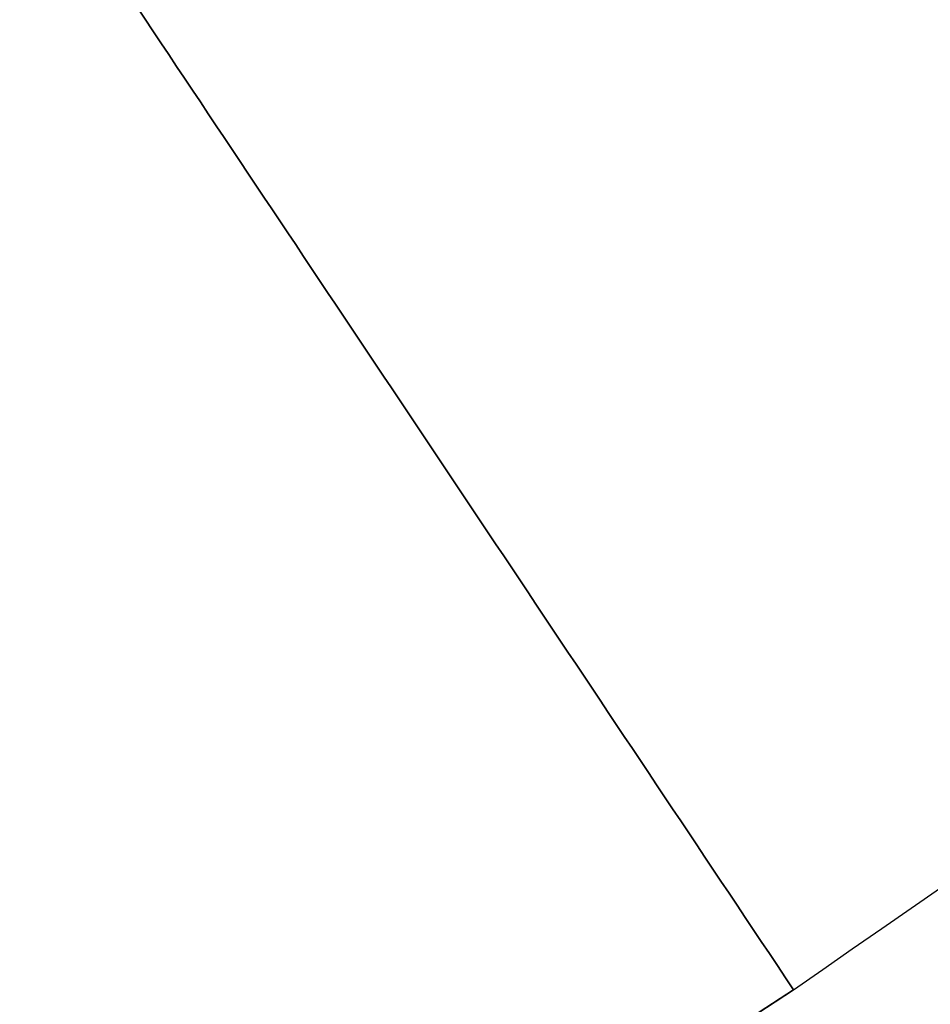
# Model space of a CAD drawing. Header units: millimetres. Extents: x -171 to 493, y -1571 to 169.
# Tile 213 of 256: x 4.903 to 5.017, y -7.485 to -7.362. Entities that reach past the tile are written whole.
import ezdxf

# ---------------------------------------------------------------- set-up
doc = ezdxf.new("R2010")
doc.units = ezdxf.units.MM
doc.layers.add('Bent Two__PARTS__LED Diffusor', color=7, linetype='Continuous', true_color=0xfcffba)
doc.layers.add('Bent Two__PARTS__Pipe', color=7, linetype='Continuous', true_color=0x000000)

msp = doc.modelspace()

# ---------------------------------------------------------------- linework, layer by layer
at = {"layer": 'Bent Two__PARTS__LED Diffusor'}
for points, weights in [([(4.999999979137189, -7.483314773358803, 789.9999999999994), (4.552412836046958, -6.813427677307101, 789.9999999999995), (4.166666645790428, -6.236095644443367, 789.9999999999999)], [0.8618348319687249, 0.9309174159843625, 1]), ([(4.166666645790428, -6.236095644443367, 789.9999999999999), (4.552412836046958, -6.813427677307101, 789.9999999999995), (4.999999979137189, -7.483314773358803, 789.9999999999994)], [1, 0.9309174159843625, 0.8618348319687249]), ([(4.166666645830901, -6.236095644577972, 1290), (4.552412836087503, -6.813427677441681, 1290), (4.999999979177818, -7.483314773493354, 1290)], [1, 0.9309174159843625, 0.8618348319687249]), ([(4.999999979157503, -7.483314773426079, 1040), (4.552412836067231, -6.813427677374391, 1040), (4.166666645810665, -6.236095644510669, 1040)], [0.8618348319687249, 0.9309174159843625, 1]), ([(4.999999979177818, -7.483314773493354, 1290), (4.552412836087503, -6.813427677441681, 1290), (4.166666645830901, -6.236095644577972, 1290)], [0.8618348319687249, 0.9309174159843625, 1]), ([(4.999999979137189, -7.483314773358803, 789.9999999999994), (2.730033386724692, -8.999999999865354, 789.9999999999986), (-2.094475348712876e-08, -8.999999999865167, 789.9999999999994)], [0.8618348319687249, 0.8883785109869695, 1]), ([(-2.090382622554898e-08, -8.999999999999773, 1290), (2.730033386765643, -8.999999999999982, 1289.999999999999), (4.999999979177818, -7.483314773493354, 1290)], [1, 0.8883785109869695, 0.8618348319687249])]:
    msp.add_rational_spline(points, weights, degree=2, dxfattribs=at)
for points, weights, knots in [([(4.999999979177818, -7.483314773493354, 1290), (2.730033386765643, -8.999999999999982, 1289.999999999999), (-2.090382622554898e-08, -8.999999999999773, 1290), (-2.730033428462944, -8.999999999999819, 1289.999999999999), (-5.000000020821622, -7.483314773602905, 1290.000000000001)], [0.8618348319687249, 0.8883785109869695, 1, 0.8883785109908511, 0.8618348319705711], [-5.387668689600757, -5.387668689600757, -5.387668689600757, 0, 0, 5.387668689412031, 5.387668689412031, 5.387668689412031]), ([(-5.000000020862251, -7.483314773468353, 790.0000000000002), (-2.730033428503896, -8.999999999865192, 789.9999999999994), (-2.094475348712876e-08, -8.999999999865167, 789.9999999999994), (2.730033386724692, -8.999999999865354, 789.9999999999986), (4.999999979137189, -7.483314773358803, 789.9999999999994)], [0.8618348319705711, 0.8883785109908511, 1, 0.8883785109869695, 0.8618348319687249], [-5.387668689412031, -5.387668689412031, -5.387668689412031, 0, 0, 5.387668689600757, 5.387668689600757, 5.387668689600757]), ([(4.999999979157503, -7.483314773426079, 1040), (2.730033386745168, -8.999999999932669, 1039.999999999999), (-2.092428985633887e-08, -8.99999999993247, 1040), (-2.73003342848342, -8.999999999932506, 1039.999999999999), (-5.000000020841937, -7.483314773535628, 1040.000000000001)], [0.8618348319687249, 0.8883785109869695, 1, 0.8883785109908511, 0.8618348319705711], [-5.387668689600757, -5.387668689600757, -5.387668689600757, 0, 0, 5.387668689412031, 5.387668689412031, 5.387668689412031])]:
    msp.add_rational_spline(points, weights, degree=2, knots=knots, dxfattribs=at)
for points in [[(4.999999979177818, -7.483314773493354, 1290), (4.999999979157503, -7.483314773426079, 1040), (4.999999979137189, -7.483314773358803, 789.9999999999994)], [(4.999999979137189, -7.483314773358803, 789.9999999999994), (4.999999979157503, -7.483314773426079, 1040), (4.999999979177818, -7.483314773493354, 1290)]]:
    msp.add_open_spline(points, degree=2, dxfattribs=at)
at = {"layer": 'Bent Two__PARTS__Pipe'}
msp.add_rational_spline([(4.999999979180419, -7.483314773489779, 1125.431957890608), (8.999999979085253, -4.810702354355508, 1125.431957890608), (8.999999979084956, -5.608846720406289e-12, 1125.431957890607), (8.999999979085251, 4.810702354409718, 1125.431957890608), (4.999999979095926, 7.483314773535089, 1125.431957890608)], [0.8618348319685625, 0.8187282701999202, 1, 0.8187282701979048, 0.8618348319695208], degree=2, knots=[5.387668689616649, 5.387668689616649, 5.387668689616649, 14.13716694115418, 14.13716694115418, 22.88666519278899, 22.88666519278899, 22.88666519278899], dxfattribs=at)
for points, weights in [([(4.999999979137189, -7.483314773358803, 789.9999999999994), (4.552412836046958, -6.813427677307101, 789.9999999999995), (4.166666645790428, -6.236095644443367, 789.9999999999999)], [0.8618348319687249, 0.9309174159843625, 1]), ([(4.166666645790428, -6.236095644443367, 789.9999999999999), (4.552412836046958, -6.813427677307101, 789.9999999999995), (4.999999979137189, -7.483314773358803, 789.9999999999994)], [1, 0.9309174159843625, 0.8618348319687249]), ([(4.999999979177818, -7.483314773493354, 1290), (4.552412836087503, -6.813427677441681, 1290), (4.166666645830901, -6.236095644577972, 1290)], [0.8618348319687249, 0.9309174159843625, 1]), ([(4.999999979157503, -7.483314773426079, 1040), (4.552412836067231, -6.813427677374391, 1040), (4.166666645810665, -6.236095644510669, 1040)], [0.8618348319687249, 0.9309174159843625, 1]), ([(4.166666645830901, -6.236095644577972, 1290), (4.552412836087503, -6.813427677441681, 1290), (4.999999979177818, -7.483314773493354, 1290)], [1, 0.9309174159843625, 0.8618348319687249]), ([(4.999999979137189, -7.483314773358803, 789.9999999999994), (2.730033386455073, -9.000000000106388, 789.9999999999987), (-2.153669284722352e-08, -8.999999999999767, 789.9999999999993)], [1, 0.9569428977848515, 1]), ([(-2.094475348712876e-08, -8.999999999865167, 789.9999999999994), (2.730033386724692, -8.999999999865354, 789.9999999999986), (4.999999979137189, -7.483314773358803, 789.9999999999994)], [1, 0.8883785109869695, 0.8618348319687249]), ([(-2.092419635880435e-08, -8.999999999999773, 1290), (2.730033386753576, -9.00000000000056, 1289.999999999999), (4.999999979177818, -7.483314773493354, 1290)], [1, 0.9569428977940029, 1]), ([(4.999999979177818, -7.483314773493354, 1290), (2.730033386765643, -8.999999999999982, 1289.999999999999), (-2.090382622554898e-08, -8.999999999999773, 1290)], [0.8618348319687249, 0.8883785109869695, 1])]:
    msp.add_rational_spline(points, weights, degree=2, dxfattribs=at)
for points in [[(4.999999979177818, -7.483314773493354, 1290), (4.999999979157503, -7.483314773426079, 1040), (4.999999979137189, -7.483314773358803, 789.9999999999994)], [(4.999999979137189, -7.483314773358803, 789.9999999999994), (4.999999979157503, -7.483314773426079, 1040), (4.999999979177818, -7.483314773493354, 1290)]]:
    msp.add_open_spline(points, degree=2, dxfattribs=at)

doc.saveas('drawing.dxf')
